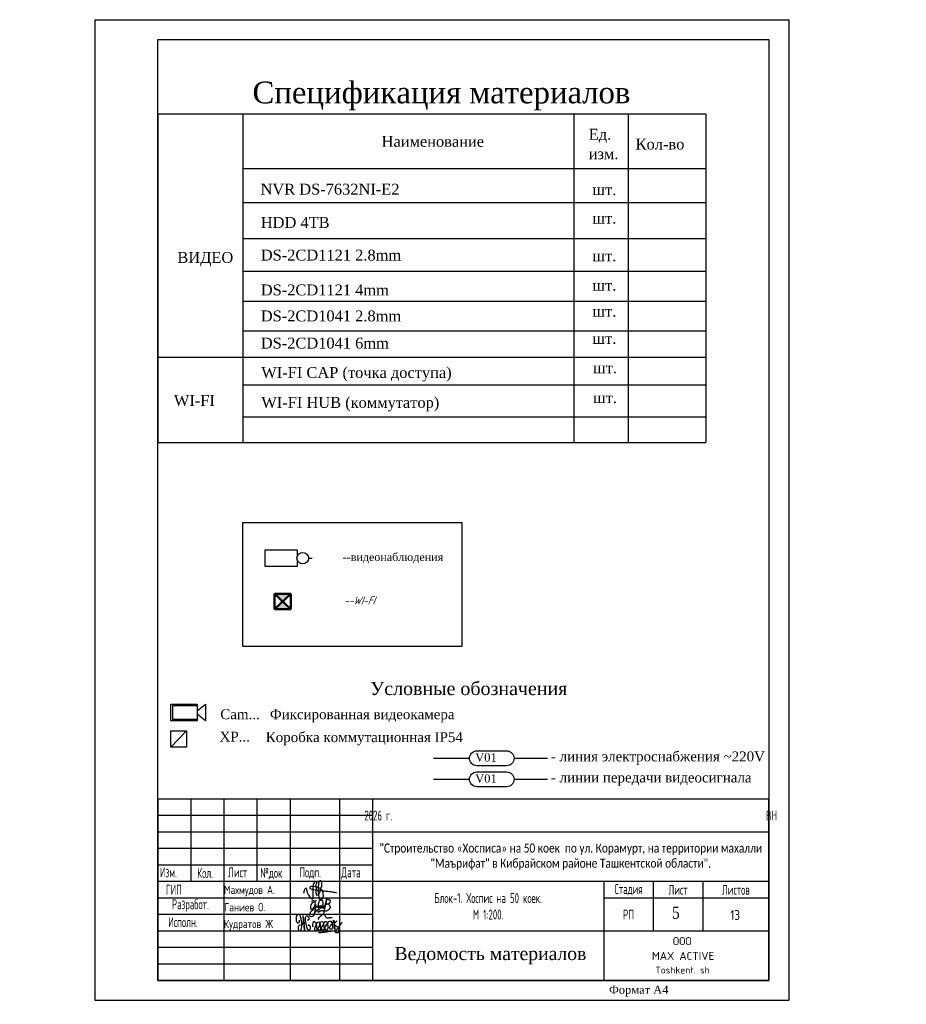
# Model space of a CAD drawing. Header units: millimetres. Extents: x 42471 to 951304, y -405702 to -322821.
# Tile 21 of 37: x 371264 to 398112, y -405702 to -375885. Entities that reach past the tile are written whole.
import ezdxf
from ezdxf.enums import TextEntityAlignment as Align

# ---------------------------------------------------------------- set-up
doc = ezdxf.new("R2010")
doc.units = ezdxf.units.MM
for name, color, linetype in [('_Текст', 7, 'Continuous'), ('CCTV_220', 5, '220V_LINE'), ('CCTV_EQ', 1, 'Continuous'), ('CCTV_KRS', 3, 'CCTV_LINE'), ('CCTV_TEXT', 7, 'Continuous'), ('mebel', 7, 'Continuous'), ('SEC. Оборудование (Equipment)', 7, 'Continuous'), ('Пожар - надписи', 7, 'Continuous'), ('Формат А4', 7, 'Continuous')]:
    doc.layers.add(name, color=color, linetype=linetype)
doc.styles.add('COMPLEX', font='isocpeur.ttf')
doc.styles.add('Gost_AW', font='isocpeui.ttf', dxfattribs={"width": 0.985, "height": 300})
doc.styles.add('SPDS', font='spds.shx', dxfattribs={"width": 0.8, "height": 250})
doc.styles.add('SPDS1', font='spds.shx', dxfattribs={"width": 0.8})
doc.styles.get("Standard").update_dxf_attribs({"font": 'times.ttf'})
doc.styles.add('style1', font='times.ttf')
doc.linetypes.add('220V_LINE', pattern='A,0.2,-0.05,["~220V",Standard,S=0.1,R=0,X=0,Y=-0.05],-0.5,0.2', length=0.95)
doc.linetypes.add('CCTV_LINE', pattern='A,0.2,-0.08,["CCTV   >",Standard,S=0.1,R=0,X=0,Y=-0.04286],-0.47,0.2', length=0.95)

# ---------------------------------------------------------------- blocks, each defined once
blk = doc.blocks.new('Извещатель комбинированный')
at = {"ltscale": 300}
h = blk.add_hatch(color=5, dxfattribs=at)
h.dxf.hatch_style = 1
h.paths.add_polyline_path([(0, 0), (171, 161), (171, 163), (-173, 163)])
h.paths.add_polyline_path([(-171, -161), (171, -161), (0, 0)])
at = {"layer": 'SEC. Оборудование (Equipment)', "color": 5, "lineweight": 50}
for p, q in [((171, -161), (-173, 163)), ((171, 163), (-173, 163)), ((-173, 163), (-173, -161)), ((171, 161), (-173, -163)), ((171, 163), (171, -161)), ((171, -161), (-173, -161))]:
    blk.add_line(p, q, dxfattribs=at)
blk = doc.blocks.new('CAMER1')
at = {"linetype": 'Continuous'}
for p, q in [((-0.5, 4), (-2.5, 6.5)), ((-2.5, 6.5), (2.5, 6.5)), ((2.5, 6.5), (0.5, 4)), ((-2.5, 4), (2.5, 4)), ((-2.5, -4), (-2.5, 4)), ((2.5, 4), (2.5, -4)), ((2.5, -4), (-2.5, -4))]:
    blk.add_line(p, q, dxfattribs=at)
blk = doc.blocks.new('A$C57FD06B1')
at = {"layer": 'CCTV_EQ'}
for p, q in [((0, -0.5), (-7.5, -0.5)), ((-7.5, -0.5), (-7.5, -4.5)), ((-7.5, -4.5), (0, -4.5))]:
    blk.add_line(p, q, dxfattribs=at)
blk = doc.blocks.new('A$C3829307A')
at = {"layer": 'CCTV_EQ', "rotation": 270}
blk.add_blockref('CAMER1', (0, -2.5), dxfattribs=at)
at = {"layer": 'Формат А4', "color": 4}
blk.add_blockref('A$C57FD06B1', (4, 0), dxfattribs=at)
blk = doc.blocks.new('A$C4A6508CD')
at = {"layer": 'CCTV_220', "color": 5, "linetype": 'Continuous', "ltscale": 10}
blk.add_line((-2.62, -2.77), (2.1, 2.23), dxfattribs=at)
blk.add_lwpolyline([(-2.62, 2.23), (2.1, 2.23), (2.1, -2.77), (-2.62, -2.77)], close=True, dxfattribs=at)
blk = doc.blocks.new('A$C4c4061ee')
at = {"color": 184, "lineweight": 30}
blk.add_spline([(-39.7, -7.1), (-36.8, 4), (-34, 7.9), (-31.2, -0.1), (-24.1, -16.2), (-16.7, -23.5), (-13.9, -23.5), (-12.5, -17.9), (-12.5, 12.7), (-8.3, 24.8), (-4.4, 27), (-3.4, 21.4), (-5.7, 12.9), (-4.4, 8), (-4.4, -10), (-2, -12.6), (3.3, -10), (9.6, 6.1), (12.6, 19.5), (7.6, 28.9), (4.7, 26.6), (2.4, 16.6), (1.1, -1.2), (2.9, -14.2), (6.8, -24.8), (10.9, -24.8), (15, -21.3), (16.5, -17.2), (16.5, -9.9), (12, 2), (5.9, 7.4), (-2.7, 10.3), (-10, 12.1), (-17, 12.1), (-21.5, 11.2), (-22.5, 7.7), (-20, 5.4), (-14, 3.7), (-0.7, 1.8), (11, 0.5), (22.2, -1.2), (37.6, -2.6), (43.5, -3.6), (49.3, -4.5), (54.9, -6.4)], degree=3, dxfattribs=at)
blk = doc.blocks.new('Odil Ganiyev')
at = {"color": 184, "lineweight": 30}
for points in [[(278218, -189288), (278220, -189298), (278251, -189229), (278258, -189294), (278315, -189206), (278295, -189231), (278320, -189288), (278380, -189198), (278355, -189239), (278384, -189286), (278449, -189192), (278428, -189223), (278438, -189281), (278515, -189197), (278494, -189208), (278505, -189282), (278604, -188932), (278563, -189514)], [(278174, -189155), (278173, -189633), (278135, -189699), (278036, -189702), (278008, -189605), (278074, -189469), (278128, -189405), (278218, -189288)], [(278009, -189095), (278081, -189029), (278139, -189055), (278204, -188993)], [(278213, -189509), (278316, -189388), (278340, -189483), (278421, -189425), (278521, -189382)]]:
    blk.add_spline(points, degree=3, dxfattribs=at)
for points, knots in [([(278093, -189111), (278063, -189124), (277979, -189180), (277976, -189469), (278121, -189357), (278159, -189260), (278167, -189222)], [0, 0, 0, 0, 84.01965, 319.3343, 434.006974, 519.963926, 519.963926, 519.963926, 519.963926]), ([(278167, -189222), (278181, -189151), (278171, -189084), (278111, -189103), (278093, -189111)], [526.826092, 526.826092, 526.826092, 526.826092, 665.559085, 706.396126, 706.396126, 706.396126, 706.396126]), ([(278396, -189316), (278466, -189243), (278495, -189145), (278487, -189009), (278378, -188944), (278332, -188998), (278319, -189020), (278305, -189050), (278280, -189134), (278300, -189288), (278388, -189386)], [0, 0, 0, 0, 210.331661, 341.544209, 437.993539, 521.209993, 521.209993, 521.209993, 602.643394, 823.015149, 823.015149, 823.015149, 823.015149]), ([(278617, -189118), (278680, -189058), (278780, -189127), (278817, -189262), (278675, -189400), (278595, -189412), (278531, -189410)], [498.211239, 498.211239, 498.211239, 498.211239, 560.962433, 628.560844, 789.184895, 992.203079, 992.203079, 992.203079, 992.203079]), ([(278604, -188939), (278630, -188908), (278658, -188890), (278746, -188897), (278776, -188980), (278743, -189054), (278691, -189101), (278617, -189118)], [0, 0, 0, 0, 59.301687, 137.83445, 232.671471, 306.955654, 371.443461, 371.443461, 371.443461, 371.443461])]:
    blk.add_open_spline(points, degree=3, knots=knots, dxfattribs=at)
blk = doc.blocks.new('A$C77aec0c1')
at = {"color": 184, "lineweight": 30}
for points in [[(-78.4, 25.2), (-78.4, 19.8), (-80.1, 15.4), (-82.7, 15.2), (-85.9, 18.3), (-87.6, 24.6), (-87.6, 33.5), (-85.8, 41.5), (-83.2, 44.9), (-79.5, 45.3), (-74.8, 37.3), (-71.4, 24), (-70.3, 12.8), (-70.6, 1.9), (-72.5, -8.2), (-74.5, -11.9), (-76.7, -12.4), (-79.3, -9.8), (-81.1, -2.5), (-80.5, 2.8), (-78.6, 6.3), (-76.3, 8.1), (-74.2, 8.6)], [(-70.3, 8.8), (-64.2, 15.4), (-63.4, 26), (-64.7, 36.5), (-65.8, 41.1), (-66, 40.4), (-65.4, 38.6), (-63.9, 30.6), (-63.4, 26), (-62.4, 17.4), (-61.3, 7.7), (-60.5, -1.3), (-59.7, -9.1), (-59.2, -11.6), (-59.5, -10.3), (-59.8, -8.8), (-61, 4.4), (-61.6, 9.7), (-62.2, 15.2), (-62.4, 16.8), (-60.5, 15), (-58.2, 15.7), (-56.6, 21.2), (-56.7, 31.2), (-55.8, 37.1), (-53.2, 40), (-50, 39.7), (-45.9, 34.7), (-45.4, 29.7), (-46.3, 25.7), (-48.8, 25), (-50.3, 25.3)], [(-10.4, 26.1), (-11.3, 30.7), (-5.9, 37.4), (1.2, 43.5), (6.2, 44.3), (10.3, 42.2), (12.4, 38), (15, 34.5), (18.4, 33), (24.9, 33.5), (29.4, 34.6), (33.6, 34.4), (35.1, 34)], [(-56.6, 20.3), (-55.7, 12.4), (-53.4, 2), (-50.9, -4.5), (-47.7, -7.4), (-43.4, -8.2), (-40.2, -6.5), (-38.7, -1.4), (-39.6, 2.9), (-41.5, 6), (-44.2, 7.7), (-47, 7.2), (-47.6, 5.7)], [(-30.4, 1), (-29.8, 17.4), (-28.4, 20.1), (-25.6, 19.9), (-20.5, 13.6), (-18.9, 4.6), (-17.5, -7.1), (-18.5, -11.1), (-21.9, -11.5), (-24, -7.9), (-23.3, -0.6), (-20.4, 7.3), (-17, 14), (-13.9, 18.7), (-9.6, 18.3), (-6.3, 10.9), (-5, -2.4), (-5, -8.8), (-9, -10.1), (-12.3, -6.5), (-11.2, 0.2), (-8.3, 6.3), (-6.9, 12.8), (-4.7, 17.9), (-0.2, 20.5), (4.2, 17.9), (6, 9.7), (7.1, 1), (7.6, -6.8), (4.7, -8.8), (0.1, -8.1), (-0.1, -1.4), (3.2, 6.9), (7.8, 15.8), (10.6, 19.9), (16, 19.6), (19.3, 13.2), (20.4, 0.9), (19.5, -6.1), (16.8, -9.2), (13.6, -8.5), (11.7, -1), (15.1, 6.9), (19.9, 14.2), (24.4, 19.9), (31, 21.1), (35, 14.6), (36.2, 0.9), (34.1, -5.6), (29.3, -6.4), (26.9, -3.5), (30.5, 6.3), (35.4, 12.4), (39.7, 19.3), (40.4, 25.2), (40.7, 24.3), (43.9, -4.9), (43.8, -3.9), (42.9, 9.7), (43.1, 12.5), (45.5, 16.5), (50.4, 21.1), (52.2, 22.2), (51.2, 21.8)], [(42.9, 10.8), (45.1, 7.7), (48.3, 5.7), (51.7, 3.7), (54.9, -0.4), (57.8, -5.8), (58.9, -10.7), (58.5, -15.5), (56.8, -17.9), (52, -18.5), (48.4, -18.1), (46.1, -15.6), (45.8, -12.6), (48.1, -9.4), (51.1, -6.3), (54.5, -2.6), (57.9, 1), (62.2, 6.3), (66.5, 12.8), (69.8, 17.8)], [(-11.8, -17.3), (-2.7, -17.5), (7.9, -15.9), (17.6, -14.8), (25.1, -13.1), (30.9, -13.1)]]:
    blk.add_spline(points, degree=3, dxfattribs=at)
blk = doc.blocks.new('124343576765846544')
at = {"color": 7, "lineweight": 25, "ltscale": 100}
for p in [(526998, 459414), (521998, 457914)]:
    blk.add_line(p, (526998, 457914), dxfattribs=at)
at = {"layer": '_Текст', "color": 7, "lineweight": 30}
for p, q in [((526998, 463414), (508498, 463414)), ((509498, 463414), (509498, 460914)), ((510498, 463414), (510498, 457914)), ((511498, 463414), (511498, 460914)), ((512498, 463414), (512498, 457914)), ((513998, 463414), (513998, 457914)), ((514998, 463414), (514998, 457914)), ((526998, 462414), (514998, 462414)), ((514998, 461414), (508498, 461414)), ((526998, 460914), (508498, 460914)), ((521998, 460914), (521998, 457914)), ((526998, 460414), (521998, 460414)), ((526998, 459414), (514998, 459414))]:
    blk.add_line(p, q, dxfattribs=at)
at = {"layer": '_Текст', "color": 7, "linetype": 'ByBlock', "lineweight": 30}
blk.add_line((508498, 463414), (508498, 457914), dxfattribs=at)
at = {"layer": '_Текст', "color": 7, "lineweight": 25}
for p, q in [((514998, 462914), (508498, 462914)), ((514998, 462414), (508498, 462414)), ((514998, 461914), (508498, 461914)), ((523498, 460914), (523498, 459414)), ((524998, 460914), (524998, 459414)), ((514998, 460414), (508498, 460414)), ((514998, 459914), (508498, 459914)), ((514998, 459414), (508498, 459414)), ((514998, 458914), (508498, 458914)), ((514998, 458414), (508498, 458414))]:
    blk.add_line(p, q, dxfattribs=at)
at = {"layer": '_Текст', "color": 7, "linetype": 'ByBlock', "lineweight": 30}
blk.add_lwpolyline([(526998, 463414), (526998, 457914), (508498, 457914)], dxfattribs=at)
for name, p, xscale, yscale, zscale in [('A$C4c4061ee', (513334, 460638), 10.45975922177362, 10.45975922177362, 10.45975922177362), ('A$C77aec0c1', (513463, 459525), 8.776011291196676, 8.776011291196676, 8.776011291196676)]:
    blk.add_blockref(name, p, dxfattribs=dict(xscale=xscale, yscale=yscale, zscale=zscale))
at = {"xscale": 0.7326778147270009, "yscale": 0.7326778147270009, "zscale": 0.7326778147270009, "rotation": 351.5695638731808}
blk.add_blockref('Odil Ganiyev', (331974, 627214), dxfattribs=at)
at = {"lineweight": 25, "insert": (523109, 459232), "char_height": 243.53, "width": 2498.43, "attachment_point": 1, "line_spacing_factor": 1.104144, "style": 'COMPLEX'}
blk.add_mtext('\\pi981.33019;ООО \\P\\pi348.14792;MAX ACTIVE \\P\\pi453.55158;{\\H0.84862x;Toshkent. sh}', dxfattribs=at)
at = {"layer": '_Текст', "color": 7, "lineweight": 25, "style": 'SPDS1', "width": 0.8}
for s, p in [('Изм.', (508560, 461043)), ('Кол.', (509690, 461022)), ('Лист', (510622, 461043)), ('№док', (511595, 461027)), ('Подп.', (512782, 461043)), ('Дата', (514053, 461043))]:
    blk.add_text(s, height=300, dxfattribs=at).set_placement(p)
at = {"layer": '_Текст', "color": 7, "lineweight": 25, "style": 'SPDS1'}
for s, p in [('Махмудов А.', (510499, 460538)), ('Ганиев О.', (510507, 460012)), ('Кудратов Ж', (510499, 459505))]:
    blk.add_text(s, height=250, dxfattribs=at).set_placement(p)
at = {"layer": '_Текст', "color": 7, "style": 'SPDS1'}
blk.add_text('13', height=300, dxfattribs=at).set_placement((525980, 459901), align=Align.MIDDLE_CENTER)
at = {"layer": '_Текст', "color": 7, "char_height": 300, "attachment_point": 5}
for s, insert, width, style in [('2026 г.                                                                                            ВН', (520998, 462914), 12000, 'SPDS1'), ('{\\fCalibri|b0|i0|c204|p34;\\H0.91667x;\\C256;"Строительство «Хосписа» на 50 коек  по ул. Корамурт, на территории махалли "Маърифат" в Кибрайском районе Ташкентской области".\\H1.30253x; }', (520998, 461664), 12000, 'SPDS'), ('Стадия', (522748, 460664), 1500, 'SPDS1'), ('Лист', (524248, 460664), 1500, 'SPDS1'), ('Листов', (525998, 460664), 1500, 'SPDS1'), ('Блок-1. Хоспис на 50 коек.\\PМ 1:200.', (518498, 460164), 7000, 'SPDS'), ('РП', (522748, 459914), 1500, 'SPDS1')]:
    blk.add_mtext(s, dxfattribs=dict(at, insert=insert, width=width, style=style))
at = {"layer": '_Текст', "color": 7, "lineweight": 25, "char_height": 300, "width": 2423.39, "attachment_point": 5, "style": 'SPDS1'}
for s, insert in [('ГИП', (508981, 460668)), ('Разработ.', (509480, 460186)), ('Исполн.', (509258, 459686))]:
    blk.add_mtext(s, dxfattribs=dict(at, insert=insert))

msp = doc.modelspace()

# ---------------------------------------------------------------- linework, layer by layer
for points in [[(373549.677, -375884.51), (394549.677, -375884.51), (394549.677, -405584.51), (373549.677, -405584.51), (373549.677, -375884.51)], [(388048.163, -378745.102), (388048.163, -388685.787)], [(389692.798, -378745.102), (389692.798, -380389.737)], [(389692.798, -378745.102), (389692.798, -388685.787)], [(375449.677, -404984.51), (393949.677, -404984.51), (393949.677, -399484.51)]]:
    msp.add_lwpolyline(points)
at = {"lineweight": 30}
for points in [[(375449.677, -376484.51), (393949.677, -376484.51), (393949.677, -404984.51), (375449.677, -404984.51)], [(378016.264, -391115.465), (384648.807, -391115.465), (384648.807, -394865.541), (378016.264, -394865.541)]]:
    msp.add_lwpolyline(points, close=True, dxfattribs=at)
for points in [[(392037.984, -378745.102), (375449.677, -378745.102), (375449.677, -388685.787)], [(378016.264, -378745.102), (378016.264, -380389.737)], [(392037.984, -378745.102), (392037.984, -388685.787)], [(378016.264, -380389.737), (392037.984, -380389.737)], [(378016.264, -380389.737), (378016.264, -388685.787)], [(378016.264, -381419.219), (392037.984, -381419.219)], [(378016.264, -382508.972), (392037.984, -382508.972)], [(378016.264, -383499.391), (392037.984, -383499.391)], [(378016.264, -384407.211), (392037.984, -384407.211)], [(378016.264, -385311.806), (392037.984, -385311.806)], [(378016.264, -385311.806), (392037.984, -385311.806)], [(375449.677, -386101.521), (392037.984, -386101.521)], [(378016.264, -386941.357), (392037.984, -386941.357)], [(378016.264, -387909.536), (392037.984, -387909.536)], [(375449.677, -388685.787), (392037.984, -388685.787)]]:
    msp.add_lwpolyline(points, dxfattribs=at)
at = {"layer": 'CCTV_220', "linetype": '220V_LINE', "ltscale": 10}
msp.add_lwpolyline([(385107.749, -398025.716), (386007.749, -398025.716, -1), (386007.749, -398475.716), (385107.749, -398475.716, -1), (385107.749, -398025.716)], format="xyb", dxfattribs=at)
for points in [[(383793.638, -398250.747), (384882.749, -398250.711)], [(386232.749, -398250.667), (387247.3, -398250.637)]]:
    msp.add_lwpolyline(points, dxfattribs=at)
at = {"layer": 'CCTV_KRS', "linetype": 'CCTV_LINE', "ltscale": 10}
for points in [[(383793.638, -398888.479), (384882.749, -398888.443)], [(386232.749, -398888.399), (387247.3, -398888.369)]]:
    msp.add_lwpolyline(points, dxfattribs=at)
msp.add_lwpolyline([(385107.749, -398663.448), (386007.749, -398663.448, -1), (386007.749, -399113.448), (385107.749, -399113.448, -1), (385107.749, -398663.448)], format="xyb", dxfattribs=at)
at = {"layer": 'Пожар - надписи', "color": 244, "lineweight": 30, "ltscale": 300, "true_color": 0x991b1e}
msp.add_line((380008.451, -392190.273), (380118.81, -392190.034), dxfattribs=at)
msp.add_lwpolyline([(379668.544, -392244.085), (379668.544, -392445.381), (378692.358, -392445.381), (378692.358, -391937.466), (379668.544, -391937.466), (379668.544, -392138.763)], dxfattribs=at)
msp.add_circle((379834.42, -392191.424), 174.035, dxfattribs=at)

# ---------------------------------------------------------------- block references
at = {"lineweight": 50}
for p in [(-286567.691, -862835.63), (-133048.422, -862898.681), (-158519.837, -862998.681)]:
    msp.add_blockref('124343576765846544', p, dxfattribs=at)
at = {"layer": 'CCTV_220', "color": 5, "linetype": 'Continuous', "ltscale": 10, "xscale": 100, "yscale": 100, "zscale": 100}
msp.add_blockref('A$C4A6508CD', (376107.053, -397639.912), dxfattribs=at)
at = {"layer": 'Пожар - надписи', "color": 7, "lineweight": 30, "ltscale": 300, "xscale": 1.425421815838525, "yscale": 1.425421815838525, "zscale": 1.425421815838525}
msp.add_blockref('Извещатель комбинированный', (379228.884, -393505.599), dxfattribs=at)
at = {"layer": 'Формат А4', "color": 4, "xscale": 100, "yscale": 100, "zscale": 100}
msp.add_blockref('A$C3829307A', (376239.347, -396617.094), dxfattribs=at)

# ---------------------------------------------------------------- texts
at = {"color": 0, "lineweight": 25, "style": 'style1'}
msp.add_text('Спецификация материалов', height=657.88699, dxfattribs=at).set_placement((378312.398, -378417.129))
at = {"style": 'style1'}
for s, height, p in [('Ед.', 328.9435, (388494.711, -379517.239)), ('Кол-во', 328.9435, (389915.269, -379815.528)), ('изм.', 328.9435, (388494.711, -380109.471)), ('ВИДЕО', 328.9435, (376039.353, -383248.763)), ('WI-FI', 328.9435, (375933.219, -387579.272)), ('Формат А4', 249.7265, (389108.338, -405384.683))]:
    msp.add_text(s, height=height, dxfattribs=at).set_placement(p)
for s, p in [('Наименование', (383774.627, -379568.82)), ('шт.', (388970.606, -381031.671)), ('шт.', (388970.606, -381894.029)), ('шт.', (388970.606, -383035.301)), ('шт.', (388970.606, -383927.069)), ('шт.', (388970.606, -384712.974)), ('шт.', (388970.606, -385536.139)), ('шт.', (388987.495, -386426.26)), ('шт.', (388987.495, -387332.028))]:
    msp.add_text(s, height=328.9435, dxfattribs=at).set_placement(p, align=Align.MIDDLE_CENTER)
for s, p in [('NVR DS-7632NI-E2', (378556.838, -381017.004)), ('HDD 4TB', (378564.481, -382025.487)), ('DS-2CD1121 2.8mm', (378564.481, -383013.335)), ('DS-2CD1121 4mm', (378564.481, -384068.169)), ('DS-2CD1041 2.8mm', (378564.481, -384855.48)), ('DS-2CD1041 6mm', (378564.481, -385678.644)), ('WI-FI CAP (точка доступа)', (378581.37, -386568.766)), ('WI-FI HUB (коммутатор)', (378581.37, -387474.534))]:
    msp.add_text(s, height=328.9435, dxfattribs=at).set_placement(p, align=Align.MIDDLE_LEFT)
at = {"color": 7, "lineweight": 25, "style": 'style1'}
msp.add_text('--видеонаблюдения', height=241.46646, dxfattribs=at).set_placement((381044.407, -392277.389))
at = {"style": 'style1', "width": 0.8}
msp.add_text('5', height=371.25, dxfattribs=at).set_placement((391022.282, -403111.995))
at = {"layer": 'CCTV_TEXT', "style": 'style1'}
for s, height, p in [('Условные обозначения', 400, (381876.074, -396337.198)), ('Cam...', 300, (377339.347, -397067.094)), ('Фиксированная видеокамера', 300, (378839.347, -397067.094)), ('XP...', 300, (377316.43, -397745.769)), ('Коробка коммутационная IP54', 300, (378715.071, -397761.067)), ('- линия электроснабжения ~220V', 300, (387350.003, -398344.953)), ('V01', 250, (385057.749, -398350.716)), ('V01', 250, (385057.749, -398988.448)), ('- линии передачи видеосигнала', 300, (387350.003, -398982.685))]:
    msp.add_text(s, height=height, dxfattribs=at).set_placement(p)
at = {"layer": 'mebel', "style": 'style1'}
msp.add_text('Ведомость материалов', height=394.7322, dxfattribs=at).set_placement((382612.443, -404362.18))
at = {"layer": 'Пожар - надписи', "color": 7, "lineweight": 30, "ltscale": 300, "insert": (381082.657, -393470.497), "char_height": 241.46646, "width": 7388.14484, "attachment_point": 4, "style": 'Gost_AW'}
msp.add_mtext('{\\Q10;\\W0.85;--WI-FI}', dxfattribs=at)

doc.saveas('drawing.dxf')
